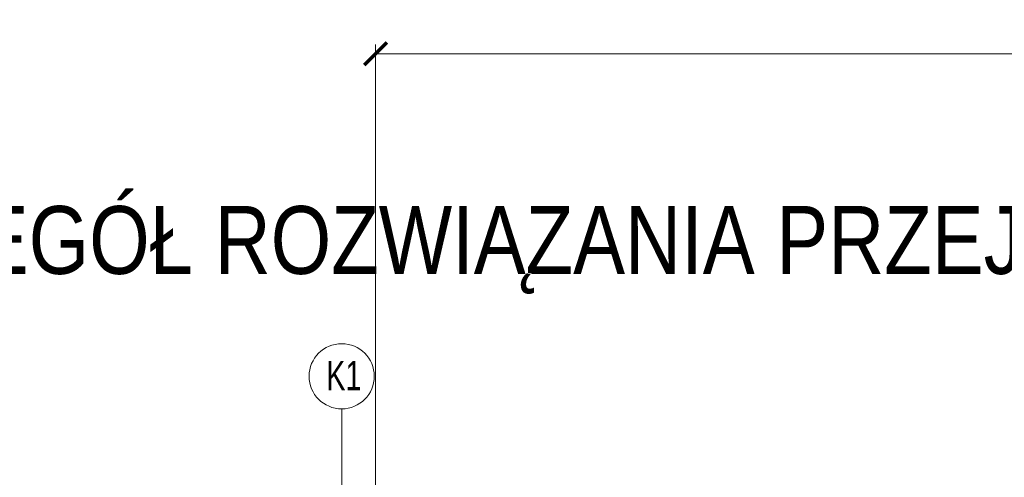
# Model space of a CAD drawing. Header units: feet. Extents: x 210.7 to 255.4, y -209.3 to -191.9.
# Tile 22 of 25: x 242.2 to 244.4, y -194.7 to -193.6. Entities that reach past the tile are written whole.
import ezdxf

# ---------------------------------------------------------------- set-up
doc = ezdxf.new("R2010")
doc.units = ezdxf.units.FT
doc.header["$MEASUREMENT"] = 0
doc.header["$PDMODE"] = 34
doc.layers.add('Opis (wydruk czarny)', color=7, linetype='Continuous', lineweight=15)
doc.layers.add('Wymiar', color=7, linetype='Continuous', lineweight=15)
doc.styles.add('Opis_1_25', font='arial.ttf', dxfattribs={"height": 0.05})
doc.styles.add('Romans', font='romans.shx', dxfattribs={"width": 0.7})
doc.styles.get("Standard").update_dxf_attribs({"font": 'romanc.shx'})
doc.dimstyles.new('1_25_DK$0', dxfattribs={"dimtxt": 0.05, "dimasz": 0.05, "dimexe": 0.02, "dimexo": 0.05, "dimgap": 0.01, "dimtad": 1, "dimdec": 3, "dimzin": 3, "dimdsep": 46, "dimtxsty": 'Opis_1_25', "dimblk": 'ARCHTICK', "dimcen": 0.05, "dimclrd": 256, "dimclre": 256, "dimazin": 3, "dimtfac": 1, "dimtdec": 3, "dimtofl": 0, "dimtmove": 0, "dimatfit": 3, "dimldrblk": 'ARCHTICK', "dimfxl": 1, "dimfrac": 2, "dimtolj": 1, "dimtzin": 3, "dimlwd": -1, "dimlwe": -1, "dimarcsym": 0})

# ---------------------------------------------------------------- blocks, each defined once
blk = doc.blocks.new('_ArchTick')
at = {"color": 0, "linetype": 'ByBlock', "lineweight": 0, "const_width": 0.15}
blk.add_lwpolyline([(-0.5, -0.5), (0.5, 0.5)], dxfattribs=at)
blk = doc.blocks.new('*D62')
at = {"layer": 'DEFPOINTS', "color": 0, "lineweight": 70, "transparency": 16777216}
for p in [(248.2391253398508, -193.7241860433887), (242.9935017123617, -194.9263177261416), (248.2391253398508, -195.0312257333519)]:
    blk.add_point(p, dxfattribs=at)
at = {"layer": 'Wymiar', "transparency": 16777216}
for p, q in [((242.9935017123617, -194.8763177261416), (242.9935017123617, -193.7041860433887)), ((248.2391253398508, -194.9812257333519), (248.2391253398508, -193.7041860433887)), ((242.9935017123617, -193.7241860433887), (248.2391253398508, -193.7241860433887))]:
    blk.add_line(p, q, dxfattribs=at)
at = {"layer": 'Wymiar', "transparency": 16777216, "xscale": 0.05, "yscale": 0.05, "zscale": 0.05, "rotation": 180}
blk.add_blockref('_ArchTick', (242.9935017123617, -193.7241860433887), dxfattribs=at)
at = {"layer": 'Wymiar', "transparency": 16777216, "xscale": 0.05, "yscale": 0.05, "zscale": 0.05}
blk.add_blockref('_ArchTick', (248.2391253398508, -193.7241860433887), dxfattribs=at)
at = {"layer": 'Wymiar', "color": 0, "transparency": 16777216, "insert": (245.6163135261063, -193.6818361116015), "char_height": 0.05, "attachment_point": 5, "style": 'Opis_1_25'}
blk.add_mtext('\\A1;jezdnia', dxfattribs=at)

msp = doc.modelspace()

# ---------------------------------------------------------------- linework, layer by layer
at = {"layer": 'Opis (wydruk czarny)'}
msp.add_lwpolyline([(242.9185017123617, -195.360852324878), (242.9185017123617, -194.5088126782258)], dxfattribs=at)
msp.add_circle((242.9185017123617, -194.4368126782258), 0.07200000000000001, dxfattribs=at)

# ---------------------------------------------------------------- texts
at = {"layer": 'Opis (wydruk czarny)', "insert": (242.8447989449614, -194.4027853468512), "char_height": 0.06479999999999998, "width": 0.1407575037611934, "attachment_point": 1, "style": 'Romans'}
msp.add_mtext('\\pi0.03976;{\\fArial|b0|i0|c238|p34;K1}', dxfattribs=at)
at = {"layer": 'Wymiar', "insert": (243.2770114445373, -194.0607515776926), "char_height": 0.15, "width": 4.667565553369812, "attachment_point": 2}
msp.add_mtext('{\\fArial Narrow|b0|i0|c0|p34;SZCZEGÓŁ \\fArial Narrow|b0|i0|c238|p34;ROZWIĄZANIA PRZEJAZDU }', dxfattribs=at)

# ---------------------------------------------------------------- dimensions: what is measured, and where the dimension line sits
at = {"layer": 'Wymiar'}
dim = msp.add_linear_dim(base=(248.2391253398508, -193.7241860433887), p1=(242.9935017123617, -194.9263177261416), p2=(248.2391253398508, -195.0312257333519), text='jezdnia', dimstyle='1_25_DK$0', override={"dimdec": 2}, dxfattribs=at)
dim.commit()
dim.dimension.update_dxf_attribs({"geometry": '*D62', "text_midpoint": (245.6163135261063, -193.6818361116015)})

doc.saveas('drawing.dxf')
